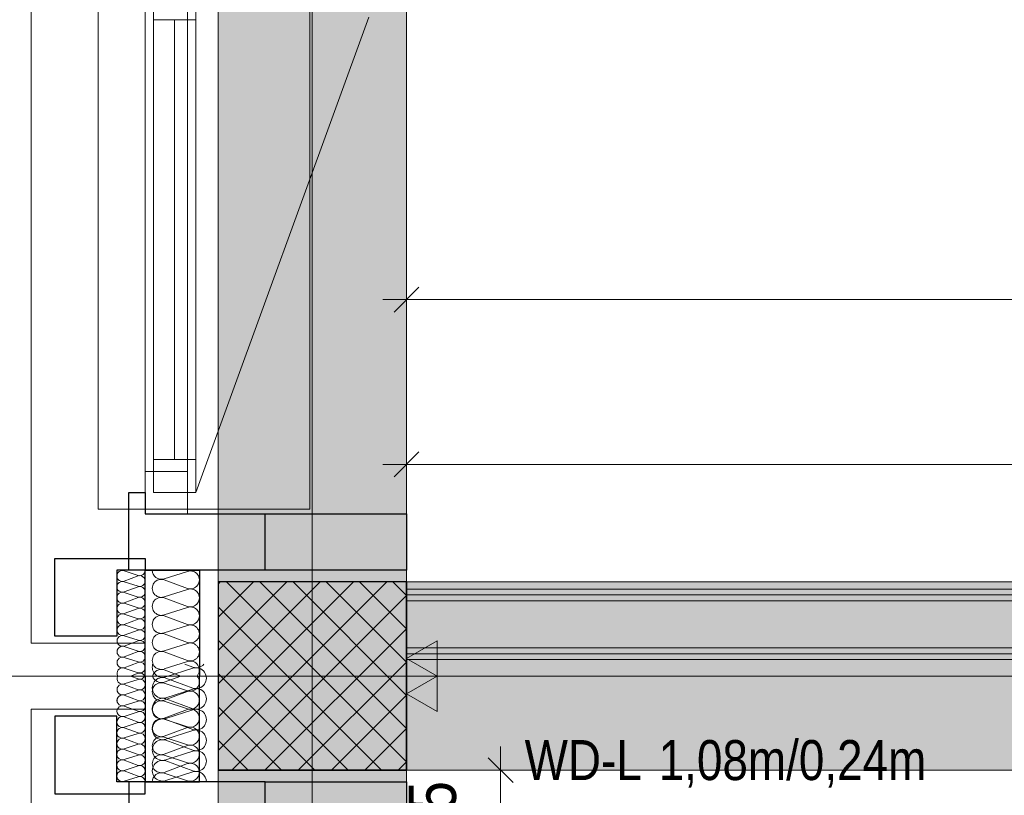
# Model space of a CAD drawing. Extents: x -420 to 300, y 62 to 1162.
# Tile 54 of 130: x -315 to -273, y 769 to 802. Entities that reach past the tile are written whole.
import ezdxf
from ezdxf.lldxf.tags import DXFTag

# ---------------------------------------------------------------- set-up
doc = ezdxf.new("R2010")
doc.units = 0
doc.layers.get('0').update_dxf_attribs({"lineweight": 35})
for name, color, linetype, lineweight, true_color in [('00 -Bauelemente -Dämmung innen', 7, 'Continuous', 9, 0xff7fe6), ('00 -Bauelemente -Gipskarton', 7, 'Continuous', 9, 0xff7fe6), ('30 -33 Aussenwände- 3 Aussenstützen', 7, 'Continuous', 50, 0x0000dd), ('30 -33 Aussenwände- 7 Fassade_ Elemente', 7, 'Continuous', 9, 0x00aacc), ('30 -34 Innenwände- 11 Durchbruch', 4, 'Continuous', 9, 0x00ffff), ('30 -34 Innenwände- 2 nichttragend', 7, 'Continuous', 18, 0xff7fe6), ('30 -35 Decken- 1 Konstruktion-Träger- Stahlbeton', 7, 'grob-A06G9F4K8I', 13, 0x33aa00), ('70 -72 Beschriftung- 2 Beschriftung Bauteile', 7, 'Continuous', 9, 0x9999ff), ('70 -76 Bemaßung- 2 Allgemein', 9, 'Continuous', 5, 0x808080)]:
    doc.layers.add(name, color=color, linetype=linetype, lineweight=lineweight, true_color=true_color)
doc.layers.add('70 -71 Achsen- 1 Gebäudeachsen', color=7, linetype='STRICHPUNKT2-A06G9F4J8I', lineweight=18)
doc.layers.add('iwb_Schraffur_Unterzug', color=7, linetype='Continuous', lineweight=5, true_color=0xffffcc, plot=False)
doc.styles.get("Standard").update_dxf_attribs({"font": 'ARIALN.TTF'})
tags = doc.linetypes.add('grob-A06G9F4K8I', pattern=[14, 3, -8, 3]).pattern_tags.tags
tags[8:9] = [DXFTag(74, 4), DXFTag(75, 0), DXFTag(340, '0'), DXFTag(46, 0.0), DXFTag(50, 0.0), DXFTag(44, 0.0), DXFTag(45, 0.0)]
tags[6:7] = [DXFTag(74, 4), DXFTag(75, 0), DXFTag(340, '0'), DXFTag(46, 0.0), DXFTag(50, 0.0), DXFTag(44, 0.0), DXFTag(45, 0.0)]
tags[4:5] = [DXFTag(74, 4), DXFTag(75, 0), DXFTag(340, '0'), DXFTag(46, 0.0), DXFTag(50, 0.0), DXFTag(44, 0.0), DXFTag(45, 0.0)]
tags = doc.linetypes.add('STRICHPUNKT2-A06G9F4J8I', pattern=[12.7, 6.35, -3.175, 0, -3.175]).pattern_tags.tags
tags[10:11] = [DXFTag(74, 4), DXFTag(75, 0), DXFTag(340, '0'), DXFTag(46, 0.0), DXFTag(50, 0.0), DXFTag(44, 0.0), DXFTag(45, 0.0)]
tags[8:9] = [DXFTag(74, 4), DXFTag(75, 0), DXFTag(340, '0'), DXFTag(46, 0.0), DXFTag(50, 0.0), DXFTag(44, 0.0), DXFTag(45, 0.0)]
tags[6:7] = [DXFTag(74, 4), DXFTag(75, 0), DXFTag(340, '0'), DXFTag(46, 0.0), DXFTag(50, 0.0), DXFTag(44, 0.0), DXFTag(45, 0.0)]
tags[4:5] = [DXFTag(74, 4), DXFTag(75, 0), DXFTag(340, '0'), DXFTag(46, 0.0), DXFTag(50, 0.0), DXFTag(44, 0.0), DXFTag(45, 0.0)]

# ---------------------------------------------------------------- blocks, each defined once
blk = doc.blocks.new('Referenz-A06G9F4L8I')
at = {"layer": '00 -Bauelemente -Dämmung innen', "color": 0, "linetype": 'Continuous', "ltscale": 0.13}
for p, q in [((-189.098, 777.653), (-298.298, 777.653)), ((-191.098, 775.653), (-298.298, 775.653))]:
    blk.add_line(p, q, dxfattribs=at)
at = {"layer": '00 -Bauelemente -Gipskarton', "color": 0, "linetype": 'Continuous', "ltscale": 0.13}
for p, q in [((-188.598, 778.153), (-298.298, 778.153)), ((-188.848, 777.903), (-298.298, 777.903)), ((-189.098, 777.653), (-298.298, 777.653)), ((-191.098, 775.653), (-298.298, 775.653)), ((-191.348, 775.403), (-298.298, 775.403)), ((-191.598, 775.153), (-298.298, 775.153))]:
    blk.add_line(p, q, dxfattribs=at)
at = {"layer": '30 -33 Aussenwände- 3 Aussenstützen', "color": 0, "lineweight": 9}
for p, q in [((-306.298, 778.364), (-306.208, 778.453)), ((-306.298, 776.95), (-304.794, 778.453)), ((-306.298, 775.536), (-303.38, 778.453)), ((-306.298, 774.121), (-301.966, 778.453)), ((-306.298, 772.707), (-300.551, 778.453)), ((-306.298, 771.293), (-299.137, 778.453)), ((-305.946, 778.453), (-298.298, 770.805)), ((-304.532, 778.453), (-298.298, 772.219)), ((-303.118, 778.453), (-298.298, 773.634)), ((-301.703, 778.453), (-298.298, 775.048)), ((-300.289, 778.453), (-298.298, 776.462)), ((-298.875, 778.453), (-298.298, 777.876)), ((-305.723, 770.453), (-298.298, 777.879)), ((-306.298, 777.391), (-299.36, 770.453)), ((-304.309, 770.453), (-298.298, 776.464)), ((-306.298, 775.977), (-300.774, 770.453)), ((-302.298, 775.453), (-302.298, 773.453)), ((-302.895, 770.453), (-298.298, 775.05)), ((-306.298, 774.562), (-302.189, 770.453)), ((-303.298, 774.453), (-301.298, 774.453)), ((-301.48, 770.453), (-298.298, 773.636)), ((-306.298, 773.148), (-303.603, 770.453)), ((-300.066, 770.453), (-298.298, 772.222)), ((-306.298, 771.734), (-305.017, 770.453)), ((-298.652, 770.453), (-298.298, 770.808))]:
    blk.add_line(p, q, dxfattribs=at)
at = {"layer": '30 -33 Aussenwände- 3 Aussenstützen', "color": 0, "linetype": 'Continuous', "lineweight": -2, "ltscale": 0.25}
for p, q in [((-298.298, 778.453), (-306.298, 778.453)), ((-306.298, 778.453), (-306.298, 770.453)), ((-298.298, 770.453), (-298.298, 778.453)), ((-306.298, 770.453), (-298.298, 770.453))]:
    blk.add_line(p, q, dxfattribs=at)
at = {"layer": '30 -33 Aussenwände- 7 Fassade_ Elemente', "color": 0, "linetype": 'Continuous', "ltscale": 0.13}
for p, q in [((-314.238, 833.053), (-314.238, 775.853)), ((-298.298, 778.953), (-298.298, 829.953)), ((-309.398, 781.353), (-309.398, 804.453)), ((-307.598, 804.453), (-307.598, 781.353)), ((-309.048, 782.253), (-309.048, 803.753)), ((-307.248, 803.753), (-307.248, 782.253)), ((-307.248, 782.253), (-309.048, 782.253)), ((-307.598, 781.353), (-309.398, 781.353)), ((-309.698, 778.732), (-310.298, 778.924)), ((-309.398, 775.853), (-309.398, 778.953)), ((-309.398, 778.953), (-298.298, 778.953)), ((-308.598, 778.584), (-307.598, 778.905)), ((-310.298, 778.487), (-309.698, 778.709)), ((-309.698, 778.272), (-310.298, 778.464)), ((-307.598, 778.177), (-308.598, 778.546)), ((-310.297, 778.027), (-309.697, 778.249)), ((-308.598, 777.818), (-307.598, 778.139)), ((-309.697, 777.812), (-310.297, 778.005)), ((-310.297, 777.568), (-309.697, 777.79)), ((-307.598, 777.411), (-308.598, 777.78)), ((-309.697, 777.353), (-310.297, 777.545)), ((-310.297, 777.108), (-309.697, 777.33)), ((-308.598, 777.052), (-307.598, 777.373)), ((-309.696, 776.893), (-310.297, 777.085)), ((-310.296, 776.648), (-309.696, 776.871)), ((-307.598, 776.645), (-308.598, 777.014)), ((-309.696, 776.433), (-310.296, 776.626)), ((-310.296, 776.189), (-309.696, 776.411)), ((-308.598, 776.286), (-307.598, 776.607)), ((-309.696, 775.974), (-310.296, 776.166)), ((-310.296, 775.729), (-309.696, 775.951)), ((-307.598, 775.878), (-308.598, 776.248)), ((-314.238, 775.853), (-309.398, 775.853)), ((-309.695, 775.514), (-310.296, 775.707)), ((-308.598, 775.52), (-307.598, 775.841)), ((-310.295, 775.269), (-309.695, 775.492)), ((-309.695, 775.055), (-310.295, 775.247)), ((-307.598, 775.112), (-308.598, 775.482)), ((-302.298, 775.453), (-302.298, 773.453)), ((-310.295, 774.81), (-309.695, 775.032)), ((-309.695, 774.595), (-310.295, 774.787)), ((-308.598, 774.754), (-307.598, 775.075)), ((-308.598, 774.716), (-307.887, 774.453)), ((-307.373, 774.783), (-308.523, 774.414)), ((-307.373, 774.826), (-307.716, 774.953)), ((-309.695, 774.312), (-310.295, 774.12)), ((-309.695, 774.572), (-310.017, 774.453)), ((-309.695, 774.334), (-310.017, 774.454)), ((-308.598, 774.191), (-307.887, 774.453)), ((-308.523, 774.371), (-307.373, 773.945)), ((-303.298, 774.453), (-301.298, 774.453)), ((-310.295, 774.097), (-309.695, 773.875)), ((-309.695, 773.852), (-310.295, 773.66)), ((-308.598, 774.153), (-307.598, 773.832)), ((-307.373, 773.902), (-308.523, 773.533)), ((-310.295, 773.637), (-309.695, 773.415)), ((-307.598, 773.794), (-308.598, 773.425)), ((-308.523, 773.49), (-307.373, 773.064)), ((-314.238, 773.053), (-309.398, 773.053)), ((-314.238, 610.853), (-314.238, 773.053)), ((-309.695, 773.393), (-310.296, 773.2)), ((-310.296, 773.178), (-309.696, 772.956)), ((-309.398, 773.053), (-309.398, 769.953)), ((-308.598, 773.387), (-307.598, 773.066)), ((-307.598, 773.028), (-308.598, 772.659)), ((-307.373, 773.021), (-308.523, 772.652)), ((-309.696, 772.933), (-310.296, 772.741)), ((-310.296, 772.718), (-309.696, 772.496)), ((-308.598, 772.621), (-307.598, 772.3)), ((-308.523, 772.609), (-307.373, 772.184)), ((-309.696, 772.473), (-310.296, 772.281)), ((-310.296, 772.259), (-309.696, 772.036)), ((-307.598, 772.262), (-308.598, 771.893)), ((-309.696, 772.014), (-310.297, 771.821)), ((-310.297, 771.799), (-309.697, 771.577)), ((-308.598, 771.855), (-307.598, 771.534)), ((-307.373, 772.14), (-308.523, 771.771)), ((-309.697, 771.554), (-310.297, 771.362)), ((-310.297, 771.339), (-309.697, 771.117)), ((-307.598, 771.496), (-308.598, 771.127)), ((-308.523, 771.728), (-307.373, 771.303)), ((-309.697, 771.095), (-310.297, 770.902)), ((-308.598, 771.089), (-307.598, 770.768)), ((-307.373, 771.259), (-308.523, 770.89)), ((-309.698, 770.635), (-310.298, 770.443)), ((-310.297, 770.88), (-309.697, 770.657)), ((-307.598, 770.73), (-308.598, 770.361)), ((-308.523, 770.847), (-307.373, 770.422)), ((-310.298, 770.42), (-309.698, 770.198)), ((-309.698, 770.175), (-310.298, 769.983)), ((-308.598, 770.323), (-307.598, 770.002)), ((-307.373, 770.378), (-308.523, 770.009)), ((-309.398, 769.953), (-298.298, 769.953)), ((-298.298, 769.953), (-298.298, 613.953))]:
    blk.add_line(p, q, dxfattribs=at)
at = {"layer": '30 -33 Aussenwände- 7 Fassade_ Elemente', "color": 0}
for p, q in [((-311.398, 781.553), (-311.398, 804.453)), ((-302.398, 781.553), (-302.398, 804.453)), ((-309.048, 802.353), (-309.048, 803.753)), ((-307.248, 803.753), (-307.248, 802.353)), ((-309.398, 783.153), (-309.398, 802.853)), ((-309.048, 802.353), (-307.248, 802.353)), ((-309.048, 783.653), (-309.048, 802.353)), ((-308.148, 783.653), (-308.148, 802.353)), ((-307.248, 802.353), (-307.248, 783.653)), ((-307.248, 783.653), (-309.048, 783.653)), ((-309.048, 782.253), (-309.048, 783.653)), ((-307.248, 783.653), (-307.248, 782.253)), ((-309.398, 781.553), (-309.398, 783.153)), ((-309.398, 783.153), (-307.598, 783.153)), ((-307.598, 783.153), (-307.598, 781.553)), ((-307.248, 782.253), (-309.048, 782.253)), ((-309.398, 781.553), (-311.398, 781.553)), ((-307.598, 781.553), (-309.398, 781.553)), ((-307.598, 781.553), (-302.398, 781.553))]:
    blk.add_line(p, q, dxfattribs=at)
at = {"layer": '30 -33 Aussenwände- 7 Fassade_ Elemente', "color": 0, "linetype": 'Continuous', "lineweight": 18, "ltscale": 0.18}
for p, q in [((-309.048, 802.353), (-309.048, 803.753)), ((-307.248, 803.753), (-307.248, 802.353)), ((-307.248, 802.353), (-309.048, 802.353)), ((-308.148, 802.353), (-308.148, 783.653)), ((-309.048, 783.653), (-307.248, 783.653)), ((-309.048, 782.253), (-309.048, 783.653)), ((-307.248, 783.653), (-307.248, 782.253)), ((-309.398, 781.353), (-309.398, 783.153)), ((-309.398, 783.153), (-307.598, 783.153)), ((-307.598, 783.153), (-307.598, 781.353)), ((-307.248, 782.253), (-309.048, 782.253)), ((-307.598, 781.353), (-309.398, 781.353))]:
    blk.add_line(p, q, dxfattribs=at)
at = {"layer": '30 -33 Aussenwände- 7 Fassade_ Elemente', "color": 0, "linetype": 'grob-A06G9F4K8I', "ltscale": 0.13}
blk.add_line((-307.248, 782.253), (-299.894, 802.457), dxfattribs=at)
at = {"layer": '30 -33 Aussenwände- 7 Fassade_ Elemente', "color": 0, "linetype": 'Continuous', "lineweight": -2, "ltscale": 0.25}
for p, q in [((-310.098, 778.953), (-310.098, 782.253)), ((-310.098, 782.253), (-309.398, 782.253)), ((-309.398, 782.253), (-309.398, 781.353)), ((-309.398, 781.353), (-304.298, 781.353)), ((-304.298, 781.353), (-298.298, 781.353)), ((-304.298, 778.953), (-304.298, 781.353)), ((-298.298, 781.353), (-298.298, 778.953)), ((-313.238, 779.453), (-309.398, 779.453)), ((-313.238, 776.153), (-313.238, 779.453)), ((-309.398, 779.453), (-309.398, 778.953)), ((-309.398, 778.953), (-310.598, 778.953)), ((-310.598, 778.953), (-310.598, 776.153)), ((-304.298, 778.953), (-310.098, 778.953)), ((-309.398, 774.453), (-309.398, 778.953)), ((-309.398, 778.953), (-307.098, 778.953)), ((-307.098, 778.953), (-307.098, 774.453)), ((-298.298, 778.953), (-304.298, 778.953)), ((-310.598, 776.153), (-313.238, 776.153)), ((-309.398, 774.453), (-309.398, 769.953)), ((-307.098, 769.953), (-307.098, 774.453)), ((-313.238, 772.753), (-313.238, 769.453)), ((-310.598, 772.753), (-313.238, 772.753)), ((-310.598, 769.953), (-310.598, 772.753)), ((-309.398, 769.953), (-310.598, 769.953)), ((-304.298, 769.953), (-310.098, 769.953)), ((-310.098, 769.953), (-310.098, 766.653)), ((-309.398, 769.953), (-307.098, 769.953)), ((-309.398, 769.453), (-309.398, 769.953)), ((-304.298, 769.953), (-298.298, 769.953)), ((-304.298, 767.553), (-304.298, 769.953)), ((-298.298, 769.953), (-298.298, 767.553)), ((-313.238, 769.453), (-309.398, 769.453))]:
    blk.add_line(p, q, dxfattribs=at)
at = {"layer": '30 -33 Aussenwände- 7 Fassade_ Elemente', "color": 0, "linetype": 'Continuous', "ltscale": 0.13}
for centre, major_axis, end_param in [((-310.368, 778.705), (0.07, 0.219), 3.765224), ((-309.628, 778.95), (-0.07, -0.219), 1.896254), ((-308.715, 778.948), (-0.383, 0.005), 1.896254), ((-307.48, 778.541), (-0.117, -0.364), 3.765224), ((-310.368, 778.246), (0.07, 0.219), 3.765224), ((-309.627, 778.491), (-0.07, -0.219), 3.764652), ((-308.715, 778.182), (0.117, 0.364), 3.764652), ((-310.368, 777.786), (0.07, 0.219), 3.765224), ((-309.627, 778.031), (-0.07, -0.219), 3.764652), ((-307.48, 777.775), (-0.117, -0.364), 3.765224), ((-309.627, 777.571), (-0.07, -0.219), 3.764652), ((-308.715, 777.416), (0.117, 0.364), 3.764652), ((-310.367, 777.326), (0.07, 0.219), 3.765224), ((-309.626, 777.112), (-0.07, -0.219), 3.764652), ((-307.48, 777.009), (-0.117, -0.364), 3.765224), ((-310.367, 776.867), (0.07, 0.219), 3.765224), ((-309.626, 776.652), (-0.07, -0.219), 3.764652), ((-308.715, 776.65), (0.117, 0.364), 3.764652), ((-308.715, 776.65), (-0.31, 0.225), 1.254884), ((-308.715, 776.65), (0.117, 0.364), 1.254884), ((-310.367, 776.407), (0.07, 0.219), 3.765224), ((-309.626, 776.192), (-0.07, -0.219), 3.764652), ((-308.715, 776.65), (-0.31, -0.225), 1.254884), ((-307.48, 776.243), (0.31, 0.225), 1.255075), ((-307.48, 776.243), (-0.117, -0.364), 3.765224), ((-307.48, 776.243), (0.31, -0.225), 1.255075), ((-310.366, 775.948), (0.07, 0.219), 3.765224), ((-309.625, 775.733), (-0.07, -0.219), 3.764652), ((-309.625, 775.733), (0.186, 0.135), 1.254884), ((-308.715, 775.884), (0.117, 0.364), 3.764652), ((-308.715, 775.884), (-0.31, 0.225), 1.254884), ((-308.715, 775.884), (0.117, 0.364), 1.254884), ((-307.48, 776.243), (-0.117, -0.364), 1.255075), ((-310.366, 775.488), (0.07, 0.219), 3.765224), ((-310.366, 775.488), (-0.186, 0.135), 1.255075), ((-310.366, 775.488), (0.07, 0.219), 1.255075), ((-309.625, 775.733), (-0.07, -0.219), 1.254884), ((-309.625, 775.273), (0.186, 0.135), 1.254884), ((-309.625, 775.273), (-0.07, -0.219), 3.764652), ((-309.625, 775.733), (0.186, -0.135), 1.254884), ((-308.715, 775.884), (-0.31, -0.225), 1.254884), ((-308.715, 775.118), (0.117, 0.364), 1.254884), ((-307.48, 775.477), (-0.117, -0.364), 3.765224), ((-307.48, 775.477), (0.31, 0.225), 1.255075), ((-307.48, 775.477), (0.31, -0.225), 1.255075), ((-310.365, 775.028), (0.07, 0.219), 3.765224), ((-310.365, 775.028), (-0.186, 0.135), 1.255075), ((-310.366, 775.488), (-0.186, -0.135), 1.255075), ((-310.365, 775.028), (0.07, 0.219), 1.255075), ((-309.625, 775.273), (-0.07, -0.219), 1.254884), ((-309.625, 775.273), (0.186, -0.135), 1.254884), ((-308.715, 775.118), (-0.31, 0.225), 1.254884), ((-307.48, 775.477), (-0.117, -0.364), 1.255075), ((-307.48, 774.711), (0.283, -0.257), 2.619647), ((-310.365, 774.569), (0.07, 0.219), 2.411197), ((-310.365, 775.028), (-0.186, -0.135), 1.255075), ((-309.624, 774.814), (0.186, 0.135), 1.254884), ((-309.624, 774.814), (-0.07, -0.219), 1.254884), ((-309.624, 774.814), (0.186, -0.135), 1.254884), ((-308.658, 774.833), (-0.423, 0.121), 2.160679), ((-308.715, 774.352), (0.117, 0.364), 1.613483), ((-308.715, 775.118), (-0.31, -0.225), 1.254884), ((-307.238, 775.245), (-0.135, -0.419), 1.157172), ((-307.238, 774.364), (0.356, 0.258), 1.254884), ((-310.365, 774.338), (-0.198, 0.116), 2.411197), ((-309.624, 774.354), (0.207, 0.1), 1.434048), ((-309.624, 774.553), (-0.071, -0.219), 1.434048), ((-309.624, 774.093), (0.186, 0.135), 1.254884), ((-308.658, 773.952), (0.135, 0.419), 3.765224), ((-308.715, 774.555), (-0.369, -0.102), 1.613483), ((-308.658, 773.952), (0.135, 0.419), 1.255075), ((-307.48, 774.196), (-0.117, -0.364), 2.619647), ((-307.238, 774.364), (0.356, -0.258), 1.254884), ((-310.365, 773.879), (0.071, 0.219), 3.765224), ((-310.365, 773.879), (-0.186, 0.135), 1.255075), ((-310.365, 773.879), (0.071, 0.219), 1.255075), ((-309.624, 774.093), (-0.071, -0.219), 1.254884), ((-309.625, 773.634), (-0.071, -0.219), 3.764652), ((-309.625, 773.634), (0.186, 0.135), 1.254884), ((-309.624, 774.093), (0.186, -0.135), 1.254884), ((-308.658, 773.952), (-0.356, 0.258), 1.255075), ((-308.715, 773.789), (-0.31, 0.225), 1.254884), ((-308.715, 773.789), (0.117, 0.364), 1.254884), ((-307.48, 773.43), (0.31, 0.225), 1.255075), ((-307.48, 773.43), (-0.117, -0.364), 3.765224), ((-307.238, 774.364), (-0.135, -0.419), 1.254884), ((-307.238, 773.483), (0.356, 0.258), 1.254884), ((-307.238, 773.483), (-0.135, -0.419), 3.764652), ((-310.366, 773.419), (0.071, 0.219), 3.765224), ((-310.366, 773.419), (-0.186, 0.135), 1.255075), ((-310.366, 773.419), (0.071, 0.219), 1.255075), ((-310.365, 773.879), (-0.186, -0.135), 1.255075), ((-309.625, 773.174), (-0.071, -0.219), 3.764652), ((-309.625, 773.634), (-0.071, -0.219), 1.254884), ((-309.625, 773.174), (0.186, 0.135), 1.254884), ((-309.625, 773.634), (0.186, -0.135), 1.254884), ((-308.658, 773.071), (0.135, 0.419), 3.765224), ((-308.715, 773.023), (0.117, 0.364), 3.764652), ((-308.715, 773.789), (-0.31, -0.225), 1.254884), ((-308.715, 773.023), (0.117, 0.364), 1.254884), ((-308.658, 773.952), (-0.356, -0.258), 1.255075), ((-308.658, 773.071), (0.135, 0.419), 1.255075), ((-307.48, 773.43), (0.31, -0.225), 1.255075), ((-307.238, 773.483), (0.356, -0.258), 1.254884), ((-310.366, 772.959), (0.071, 0.219), 3.765224), ((-310.366, 773.419), (-0.186, -0.135), 1.255075), ((-309.625, 773.174), (-0.071, -0.219), 1.254884), ((-309.625, 773.174), (0.186, -0.135), 1.254884), ((-308.658, 773.071), (-0.356, 0.258), 1.255075), ((-308.715, 773.023), (-0.31, 0.225), 1.254884), ((-307.48, 773.43), (-0.117, -0.364), 1.255075), ((-307.48, 772.664), (0.31, 0.225), 1.255075), ((-307.48, 772.664), (-0.117, -0.364), 3.765224), ((-307.238, 773.483), (-0.135, -0.419), 1.254884), ((-307.238, 772.602), (0.356, 0.258), 1.254884), ((-307.238, 772.602), (-0.135, -0.419), 3.764652), ((-310.367, 772.5), (0.071, 0.219), 3.765224), ((-309.626, 772.714), (-0.071, -0.219), 3.764652), ((-308.658, 772.19), (0.135, 0.419), 3.765224), ((-308.715, 772.257), (0.117, 0.364), 3.764652), ((-308.715, 773.023), (-0.31, -0.225), 1.254884), ((-308.715, 772.257), (0.117, 0.364), 1.254884), ((-308.658, 773.071), (-0.356, -0.258), 1.255075), ((-307.48, 772.664), (0.31, -0.225), 1.255075), ((-307.238, 772.602), (0.356, -0.258), 1.254884), ((-310.367, 772.04), (0.071, 0.219), 3.765224), ((-309.626, 772.255), (-0.071, -0.219), 3.764652), ((-308.715, 772.257), (-0.31, 0.225), 1.254884), ((-307.48, 772.664), (-0.117, -0.364), 1.255075), ((-307.48, 771.898), (-0.117, -0.364), 3.765224), ((-307.238, 772.602), (-0.135, -0.419), 1.254884), ((-307.238, 771.721), (-0.135, -0.419), 3.764652), ((-310.367, 771.58), (0.071, 0.219), 3.765224), ((-309.626, 771.795), (-0.071, -0.219), 3.764652), ((-308.658, 771.309), (0.135, 0.419), 3.765224), ((-308.715, 771.491), (0.117, 0.364), 3.764652), ((-308.715, 772.257), (-0.31, -0.225), 1.254884), ((-310.368, 771.121), (0.071, 0.219), 3.765224), ((-309.627, 771.336), (-0.071, -0.219), 3.764652), ((-307.48, 771.132), (-0.117, -0.364), 3.765224), ((-310.368, 770.661), (0.071, 0.219), 3.765224), ((-309.627, 770.876), (-0.071, -0.219), 3.764652), ((-308.658, 770.428), (0.135, 0.419), 3.765224), ((-308.715, 770.725), (0.117, 0.364), 3.764652), ((-307.238, 770.841), (-0.135, -0.419), 3.764652), ((-309.627, 770.416), (-0.071, -0.219), 3.764652), ((-307.48, 770.366), (-0.117, -0.364), 3.765224), ((-310.368, 770.202), (0.071, 0.219), 3.765224), ((-309.628, 769.957), (0.23, -0.003), 1.896254), ((-308.715, 769.959), (0.117, 0.364), 1.896254), ((-307.238, 769.96), (0.44, -0.006), 1.896254)]:
    blk.add_ellipse(centre, major_axis=major_axis, ratio=1, start_param=0, end_param=end_param, dxfattribs=at)
at = {"layer": '30 -34 Innenwände- 2 nichttragend', "color": 0, "linetype": 'Continuous', "ltscale": 0.18}
for p, q in [((-188.598, 778.153), (-298.298, 778.153)), ((-298.298, 778.153), (-298.298, 775.153)), ((-191.598, 775.153), (-298.298, 775.153))]:
    blk.add_line(p, q, dxfattribs=at)
at = {"layer": '30 -35 Decken- 1 Konstruktion-Träger- Stahlbeton', "color": 0}
for p, q in [((-306.298, 995.453), (-306.298, 770.453)), ((-298.298, 995.453), (-298.298, 770.453)), ((-298.298, 778.453), (-2.298, 778.453)), ((-306.298, 770.453), (-306.298, 388.453)), ((-298.298, 770.453), (-298.298, 388.453)), ((-298.298, 770.453), (-2.298, 770.453))]:
    blk.add_line(p, q, dxfattribs=at)
at = {"layer": '30 -35 Decken- 1 Konstruktion-Träger- Stahlbeton', "color": 0, "linetype": 'Continuous', "lineweight": 35, "ltscale": 0.35}
for p, q in [((-298.298, 778.453), (-298.298, 770.453)), ((-298.298, 770.453), (-306.298, 770.453)), ((-298.298, 770.453), (-306.298, 770.453))]:
    blk.add_line(p, q, dxfattribs=at)
at = {"layer": '70 -71 Achsen- 1 Gebäudeachsen', "color": 0, "linetype": 'STRICHPUNKT2-A06G9F4J8I', "ltscale": 0.18}
for p, q in [((-302.298, 1084.393), (-302.298, 84.953)), ((-387.238, 774.453), (76.501, 774.453))]:
    blk.add_line(p, q, dxfattribs=at)
at = {"layer": '70 -72 Beschriftung- 2 Beschriftung Bauteile', "color": 0}
for p, q in [((-298.298, 775.203), (-296.999, 775.953)), ((-296.999, 775.953), (-296.999, 774.453)), ((-296.999, 774.453), (-298.298, 775.203)), ((-298.298, 773.703), (-296.999, 774.453)), ((-296.999, 774.453), (-296.999, 772.953)), ((-296.999, 772.953), (-298.298, 773.703))]:
    blk.add_line(p, q, dxfattribs=at)
at = {"layer": '70 -72 Beschriftung- 2 Beschriftung Bauteile', "color": 0, "lineweight": 0}
for points in [[(-296.999, 774.453), (-298.298, 775.203), (-296.999, 775.953)], [(-296.999, 772.953), (-298.298, 773.703), (-296.999, 774.453)]]:
    blk.add_solid(points, dxfattribs=at)
at = {"layer": '70 -76 Bemaßung- 2 Allgemein', "color": 0, "linetype": 'Continuous', "ltscale": 0.13}
for p, q in [((-298.298, 787.953), (-298.298, 791.453)), ((-299.298, 790.453), (-297.237, 790.453)), ((-192.658, 790.453), (-297.237, 790.453)), ((-298.298, 781.453), (-298.298, 784.453)), ((-299.298, 783.453), (-297.237, 783.453)), ((-189.658, 783.453), (-297.237, 783.453)), ((-294.298, 771.453), (-294.298, 769.393)), ((-295.298, 770.453), (-293.298, 770.453)), ((-294.298, 766.614), (-294.298, 769.393))]:
    blk.add_line(p, q, dxfattribs=at)
at = {"layer": '70 -76 Bemaßung- 2 Allgemein', "color": 0, "linetype": 'Continuous', "lineweight": 20, "ltscale": 0.2}
for p, q in [((-298.828, 789.923), (-297.767, 790.984)), ((-298.828, 782.923), (-297.767, 783.984)), ((-294.828, 770.984), (-293.767, 769.923))]:
    blk.add_line(p, q, dxfattribs=at)
at = {"layer": '30 -34 Innenwände- 11 Durchbruch', "color": 0, "linetype": 'Continuous', "ltscale": 0.13, "char_height": 1.7, "attachment_point": 1}
for s, insert in [('{\\fArial Narrow;1,08m/0,24m}', (-287.583, 771.732)), ('{\\fArial Narrow;WD-L}', (-293.278, 771.732))]:
    blk.add_mtext(s, dxfattribs=dict(at, insert=insert))
at = {"layer": '70 -76 Bemaßung- 2 Allgemein', "color": 0, "linetype": 'Continuous', "ltscale": 0.13, "insert": (-298.209, 768.707), "char_height": 2.01377, "attachment_point": 1, "rotation": 90}
blk.add_mtext('{\\fArial Narrow;5}', dxfattribs=at)
blk = doc.blocks.new('Referenz-A06G9F4N8I')
at = {"layer": 'iwb_Schraffur_Unterzug', "linetype": 'Continuous', "ltscale": 0.13}
for points in [[(-306.298, 388.453), (-306.298, 995.453), (-298.298, 388.453), (-298.298, 995.453)], [(-298.298, 774.453), (-298.298, 778.453), (76.501, 778.453)], [(-298.298, 774.453), (76.501, 778.453), (76.501, 774.883)], [(-298.298, 774.453), (76.501, 774.883), (76.501, 774.024)], [(-298.298, 774.453), (76.501, 774.024), (76.501, 770.453)], [(-298.298, 774.453), (76.501, 770.453), (-298.298, 770.453)]]:
    blk.add_solid(points, dxfattribs=at)

msp = doc.modelspace()

# ---------------------------------------------------------------- block references
at = {"color": 8, "lineweight": 25, "ltscale": 0.25, "true_color": 0x808080}
for name in ['Referenz-A06G9F4L8I', 'Referenz-A06G9F4N8I']:
    msp.add_blockref(name, (0, 0), dxfattribs=at)

doc.saveas('drawing.dxf')
